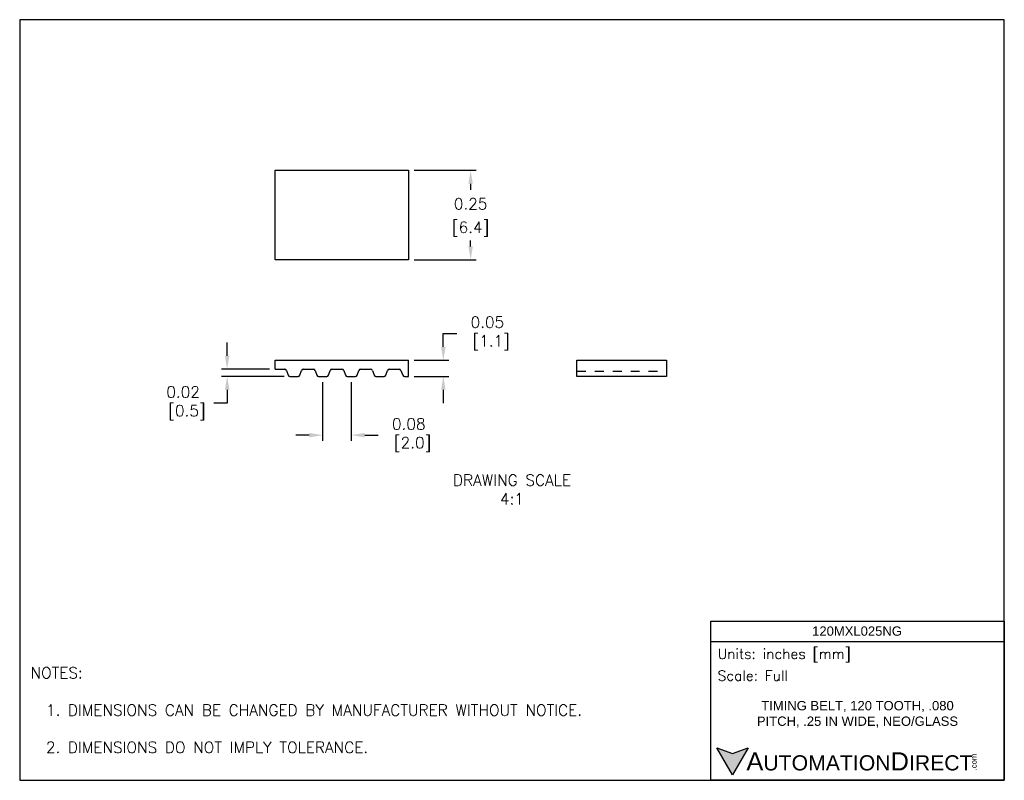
# Model space of a CAD drawing. Extents: x 886.4 to 897.4, y -8.5 to 0.
import ezdxf

# ---------------------------------------------------------------- set-up
doc = ezdxf.new("R2010")
doc.units = 0
doc.header["$LTSCALE"] = 0.25
doc.header["$MEASUREMENT"] = 0
doc.linetypes.add('HIDDEN', pattern=[0.375, 0.25, -0.125])
doc.layers.get('0').update_dxf_attribs({"linetype": 'CONTINUOUS'})
doc.layers.get('DEFPOINTS').update_dxf_attribs({"linetype": 'CONTINUOUS'})
for name, color, linetype in [('DIMENSIONS', 140, 'CONTINUOUS'), ('HIDDEN', 102, 'HIDDEN'), ('TEXT', 140, 'CONTINUOUS')]:
    doc.layers.add(name, color=color, linetype=linetype)
doc.styles.add('ROMANS', font='romans.shx')
doc.styles.get("Standard").update_dxf_attribs({"font": 'romans.shx'})
doc.styles.add('型式1', font='txt')
doc.dimstyles.get("Standard").update_dxf_attribs({"dimtxt": 0.125, "dimasz": 0.15, "dimexe": 0.0625, "dimexo": 0.0625, "dimgap": 0.0625, "dimtad": 0, "dimtih": 1, "dimtoh": 1, "dimzin": 0, "dimdsep": 46, "dimtxsty": 'Standard', "dimcen": 0, "dimclrd": 256, "dimclre": 256, "dimclrt": 256, "dimadec": 0, "dimazin": 0, "dimtfac": 1, "dimtofl": 0, "dimtmove": 0, "dimatfit": 3, "dimfxl": 1, "dimtolj": 1, "dimtzin": 0, "dimarcsym": 0})

# ---------------------------------------------------------------- blocks, each defined once
blk = doc.blocks.new('*D0')
at = {"layer": 'DEFPOINTS', "color": 0, "transparency": 16777216}
for p in [(889.811, -4.02), (890.131, -4.02), (890.131, -4.677)]:
    blk.add_point(p, dxfattribs=at)
at = {"layer": 'DIMENSIONS', "lineweight": -2, "transparency": 16777216}
for p, q in [((889.811, -4.083), (889.811, -4.74)), ((890.131, -4.083), (890.131, -4.74)), ((889.661, -4.677), (889.511, -4.677)), ((890.281, -4.677), (890.431, -4.677))]:
    blk.add_line(p, q, dxfattribs=at)
at = {"layer": 'DIMENSIONS', "transparency": 16777216}
for points in [[(889.661, -4.652), (889.661, -4.702), (889.811, -4.677)], [(890.281, -4.652), (890.281, -4.702), (890.131, -4.677)]]:
    blk.add_solid(points, dxfattribs=at)
at = {"layer": 'DIMENSIONS', "transparency": 16777216, "insert": (890.773, -4.677), "char_height": 0.125, "attachment_point": 5}
blk.add_mtext('\\A1;0.08\\P [2.0]', dxfattribs=at)
blk = doc.blocks.new('*D1')
at = {"layer": 'DEFPOINTS', "color": 0, "transparency": 16777216}
for p in [(889.28, -3.94), (888.744, -4.02), (889.445, -4.02)]:
    blk.add_point(p, dxfattribs=at)
at = {"layer": 'DIMENSIONS', "lineweight": -2, "transparency": 16777216}
for p, q in [((888.744, -3.79), (888.744, -3.64)), ((889.218, -3.94), (888.682, -3.94)), ((889.382, -4.02), (888.682, -4.02)), ((888.744, -4.17), (888.744, -4.32)), ((888.744, -4.32), (888.594, -4.32))]:
    blk.add_line(p, q, dxfattribs=at)
at = {"layer": 'DIMENSIONS', "transparency": 16777216}
for points in [[(888.719, -3.79), (888.769, -3.79), (888.744, -3.94)], [(888.719, -4.17), (888.769, -4.17), (888.744, -4.02)]]:
    blk.add_solid(points, dxfattribs=at)
at = {"layer": 'DIMENSIONS', "transparency": 16777216, "insert": (888.252, -4.32), "char_height": 0.125, "attachment_point": 5}
blk.add_mtext('\\A1;0.02\\P [0.5]', dxfattribs=at)
blk = doc.blocks.new('*D2')
at = {"layer": 'DEFPOINTS', "color": 0, "transparency": 16777216}
for p in [(890.771, -3.84), (891.159, -3.84), (890.771, -4.02)]:
    blk.add_point(p, dxfattribs=at)
at = {"layer": 'DIMENSIONS', "lineweight": -2, "transparency": 16777216}
for p, q in [((891.159, -3.69), (891.159, -3.54)), ((891.159, -3.54), (891.309, -3.54)), ((890.833, -3.84), (891.221, -3.84)), ((890.833, -4.02), (891.221, -4.02)), ((891.159, -4.17), (891.159, -4.32))]:
    blk.add_line(p, q, dxfattribs=at)
at = {"layer": 'DIMENSIONS', "transparency": 16777216}
for points in [[(891.134, -3.69), (891.184, -3.69), (891.159, -3.84)], [(891.134, -4.17), (891.184, -4.17), (891.159, -4.02)]]:
    blk.add_solid(points, dxfattribs=at)
at = {"layer": 'DIMENSIONS', "transparency": 16777216, "insert": (891.651, -3.54), "char_height": 0.125, "attachment_point": 5}
blk.add_mtext('\\A1;0.05\\P [1.1]', dxfattribs=at)
blk = doc.blocks.new('*D3')
at = {"layer": 'DEFPOINTS', "color": 0, "transparency": 16777216}
for p in [(890.771, -1.717), (890.771, -2.717), (891.464, -2.717)]:
    blk.add_point(p, dxfattribs=at)
at = {"layer": 'DIMENSIONS', "lineweight": -2, "transparency": 16777216}
for p, q in [((890.833, -1.717), (891.527, -1.717)), ((891.464, -1.867), (891.464, -1.934)), ((891.464, -2.567), (891.464, -2.5)), ((890.833, -2.717), (891.527, -2.717))]:
    blk.add_line(p, q, dxfattribs=at)
at = {"layer": 'DIMENSIONS', "transparency": 16777216}
for points in [[(891.439, -1.867), (891.489, -1.867), (891.464, -1.717)], [(891.439, -2.567), (891.489, -2.567), (891.464, -2.717)]]:
    blk.add_solid(points, dxfattribs=at)
at = {"layer": 'DIMENSIONS', "transparency": 16777216, "char_height": 0.125, "attachment_point": 5}
for s, insert in [('\\A1;0.25', (891.464, -2.092)), ('\\A1;[6.4]', (891.464, -2.375))]:
    blk.add_mtext(s, dxfattribs=dict(at, insert=insert))

msp = doc.modelspace()

# ---------------------------------------------------------------- hatches: boundary and pattern name
at = {"layer": 'TEXT'}
msp.add_hatch(color=256, dxfattribs=at).paths.add_polyline_path([(894.566, -8.171), (894.391, -8.235), (894.216, -8.171), (894.391, -8.474)])

# ---------------------------------------------------------------- linework, layer by layer
for p, q in [((889.28, -2.717), (889.28, -1.717)), ((889.28, -1.717), (890.771, -1.717)), ((890.771, -1.717), (890.771, -2.717)), ((890.771, -2.717), (889.28, -2.717)), ((889.28, -3.84), (890.771, -3.84)), ((889.28, -3.94), (889.28, -3.84)), ((890.771, -4.02), (890.771, -3.84)), ((892.652, -3.84), (893.652, -3.84)), ((892.652, -4.02), (892.652, -3.84)), ((893.652, -3.84), (893.652, -4.02)), ((889.28, -3.94), (889.387, -3.94)), ((889.406, -3.953), (889.426, -4.007)), ((889.555, -4.007), (889.575, -3.953)), ((889.594, -3.94), (889.707, -3.94)), ((889.726, -3.953), (889.746, -4.007)), ((889.875, -4.007), (889.895, -3.953)), ((889.914, -3.94), (890.027, -3.94)), ((890.046, -3.953), (890.066, -4.007)), ((890.195, -4.007), (890.215, -3.953)), ((890.234, -3.94), (890.347, -3.94)), ((890.366, -3.953), (890.386, -4.007)), ((890.515, -4.007), (890.535, -3.953)), ((890.554, -3.94), (890.667, -3.94)), ((890.686, -3.953), (890.706, -4.007)), ((889.445, -4.02), (889.537, -4.02)), ((889.765, -4.02), (889.857, -4.02)), ((890.085, -4.02), (890.177, -4.02)), ((890.405, -4.02), (890.497, -4.02)), ((890.725, -4.02), (890.771, -4.02)), ((893.652, -4.02), (892.652, -4.02))]:
    msp.add_line(p, q)
for centre, start, end in [((889.387, -3.96), 20, 90), ((889.594, -3.96), 90, 160), ((889.707, -3.96), 20, 90), ((889.914, -3.96), 90, 160), ((890.027, -3.96), 20, 90), ((890.234, -3.96), 90, 160), ((890.347, -3.96), 20, 90), ((890.554, -3.96), 90, 160), ((890.667, -3.96), 20, 90), ((889.445, -4), 200, 270), ((889.537, -4), 270, 340), ((889.765, -4), 200, 270), ((889.857, -4), 270, 340), ((890.085, -4), 200, 270), ((890.177, -4), 270, 340), ((890.405, -4), 200, 270), ((890.497, -4), 270, 340), ((890.725, -4), 200, 270)]:
    msp.add_arc(centre, 0.02, start, end)
at = {"layer": 'DEFPOINTS'}
msp.add_lwpolyline([(897.426, -0.034), (886.426, -0.034), (886.426, -8.534), (897.426, -8.534)], close=True, dxfattribs=at)
at = {"layer": 'HIDDEN'}
msp.add_line((892.652, -3.96), (893.652, -3.96), dxfattribs=at)
at = {"layer": 'TEXT'}
msp.add_line((894.146, -6.982), (897.426, -6.982), dxfattribs=at)
for points in [[(894.146, -8.534), (894.146, -6.756), (897.426, -6.756), (897.426, -8.534)], [(894.566, -8.171), (894.391, -8.474), (894.216, -8.171), (894.391, -8.235)]]:
    msp.add_lwpolyline(points, close=True, dxfattribs=at)

# ---------------------------------------------------------------- texts
at = {"layer": 'TEXT', "insert": (891.926, -5.284), "char_height": 0.125, "attachment_point": 5}
msp.add_mtext_dynamic_manual_height_columns('DRAWING SCALE\\P4:1', width=2.40119, gutter_width=0.938, heights=[0], dxfattribs=at)
at = {"layer": 'TEXT'}
for s, insert, char_height, width, attachment_point, style in [('{\\fArial|b0|i0|c0|p34;\\H0.83333x;120MXL025NG}', (895.781, -6.867), 0.125, 2.20085, 5, 'ROMANS'), (' Units: inches [mm]', (894.146, -7.139), 0.11304, 3.27984, 4, 'ROMANS'), (' Scale: Full', (894.146, -7.365), 0.11304, 3.27984, 4, 'ROMANS'), ('{\\fArial|b0|i0|c0|p34;     \\H1.2x;A\\H0.8333x;UTOMATION\\H1.2x;D\\H0.8333x;IRECT}', (894.216, -8.323), 0.16956, 2.8723, 4, '型式1')]:
    msp.add_mtext(s, dxfattribs=dict(at, insert=insert, char_height=char_height, width=width, attachment_point=attachment_point, style=style))
at = {"layer": 'TEXT', "insert": (886.548, -7.27), "char_height": 0.125, "attachment_point": 1, "style": 'ROMANS'}
msp.add_mtext_dynamic_manual_height_columns('NOTES:\\P\\P  1. DIMENSIONS CAN BE CHANGED BY MANUFACTURER WITHOUT NOTICE.\\P\\P  2. DIMENSIONS DO NOT IMPLY TOLERANCE.', width=7.45021, gutter_width=1.75, heights=[0], dxfattribs=at)
at = {"layer": 'TEXT', "insert": (895.786, -7.796), "char_height": 0.125, "width": 2.62045, "attachment_point": 5}
msp.add_mtext('{\\fArial|b0|i0|c0|p34;\\H0.83333x;TIMING BELT, 120 TOOTH, .080 PITCH, .25 IN WIDE, NEO/GLASS}', dxfattribs=at)
at = {"layer": 'TEXT', "insert": (897.056, -8.422), "char_height": 0.06104, "width": 0.18089, "attachment_point": 1, "rotation": 90, "style": '型式1'}
msp.add_mtext('{\\fArial|b0|i0|c0|p34;.com}', dxfattribs=at)

# ---------------------------------------------------------------- dimensions: what is measured, and where the dimension line sits
at = {"layer": 'DIMENSIONS'}
dim = msp.add_linear_dim(base=(891.464, -2.717), p1=(890.771, -1.717), p2=(890.771, -2.717), angle=90, dimstyle='Standard', override={"dimlfac": 0.25, "dimpost": '\\X'}, dxfattribs=at)
dim.commit()
dim.dimension.update_dxf_attribs({"geometry": '*D3', "text_midpoint": (891.464, -2.217)})
for base, p1, p2, picture, middle in [((891.158845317, -3.840187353), (890.770594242, -4.020187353), (890.770594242, -3.840187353), '*D2', (891.651107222, -3.540187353)), ((888.744, -4.02), (889.28, -3.94), (889.445, -4.02), '*D1', (888.252, -4.32))]:
    dim = msp.add_linear_dim(base=base, p1=p1, p2=p2, angle=90, dimstyle='Standard', override={"dimlfac": 0.25, "dimpost": '\\X'}, dxfattribs=at)
    dim.commit()
    dim.dimension.update_dxf_attribs({"geometry": picture, "text_midpoint": middle, "dimtype": 160})
dim = msp.add_linear_dim(base=(890.131, -4.677), p1=(889.811, -4.02), p2=(890.131, -4.02), dimstyle='Standard', override={"dimlfac": 0.25, "dimpost": '\\X'}, dxfattribs=at)
dim.commit()
dim.dimension.update_dxf_attribs({"geometry": '*D0', "text_midpoint": (890.773, -4.677), "dimtype": 160})

doc.saveas('drawing.dxf')
